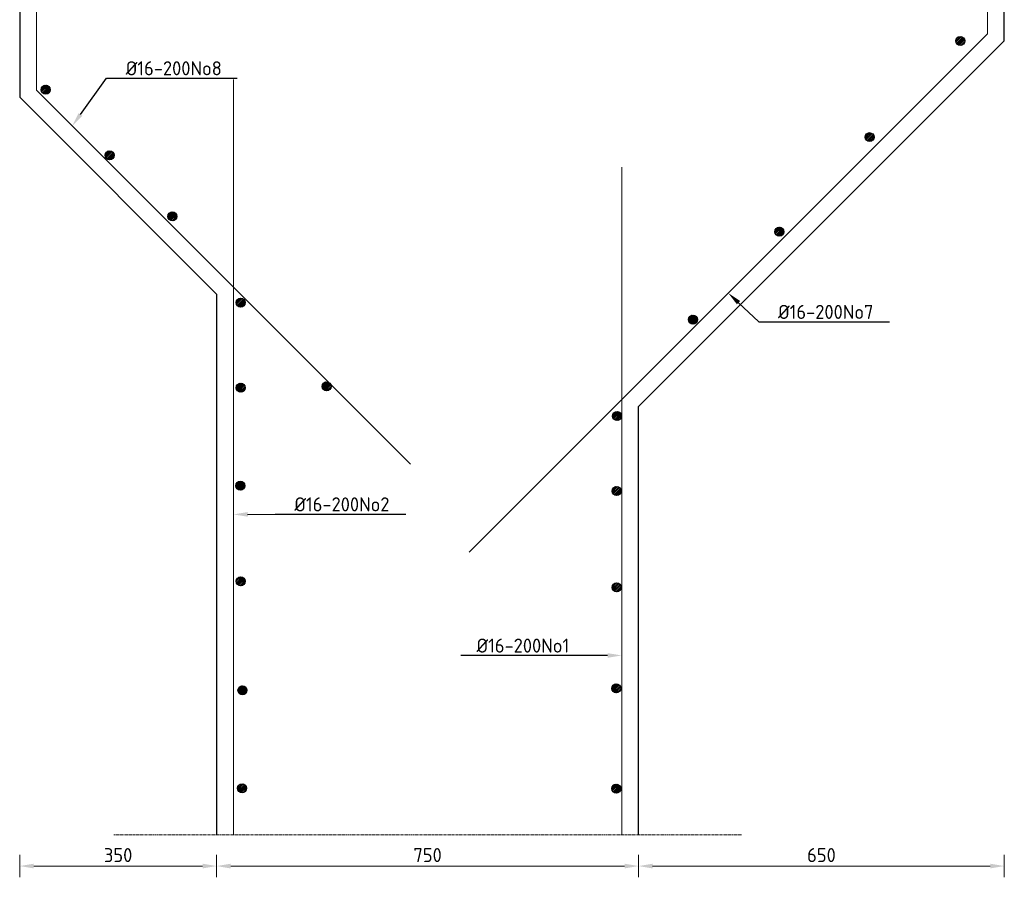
# Model space of a CAD drawing. Header units: millimetres. Extents: x -8028558 to 327273, y -63352 to 83293.
# Tile 138 of 195: x 249222 to 250972, y -15988 to -14464. Entities that reach past the tile are written whole.
import ezdxf
from ezdxf import colors
from ezdxf.entities.mleader import LeaderData, LeaderLine
from ezdxf.math import Vec2, Vec3

# ---------------------------------------------------------------- set-up
doc = ezdxf.new("R2010")
doc.units = ezdxf.units.MM
doc.linetypes.add('XX-AFBREEK', pattern=[7, 4, -1, 1, -1])
for name, color, linetype, lineweight in [('B-CO-BC-AFBREEKLIJN-G', 7, 'XX-AFBREEK', 18), ('B-CO-BC-BETONVORM-GD', 90, 'Continuous', 25), ('B-CO-BC-BETONVORM-M', 7, 'Continuous', 18), ('B-CO-BC-WAPENING-GD', 130, 'Continuous', 25), ('B-CO-BC-WAPENING_HOOFDWAPENING-G', 170, 'Continuous', 18), ('B-CO-SC-STAALVORM-AD', 252, 'Continuous', 18), ('X-XX-AL-VERWIJZING-T25', 7, 'Continuous', 25)]:
    doc.layers.add(name, color=color, linetype=linetype, lineweight=lineweight)
doc.styles.add('NLCS-ISO-MM10-T25', font='NLCS-ISO.ttf', dxfattribs={"height": 25})
doc.dimstyles.new('NLCS-MM10-T25-PIJL_L0_H0', dxfattribs={"dimscale": 10, "dimtxt": 2.5, "dimasz": 2.5, "dimexe": 2, "dimexo": 2, "dimgap": 0.7, "dimtad": 1, "dimdec": 0, "dimzin": 0, "dimdsep": 46, "dimtxsty": 'NLCS-ISO-MM10-T25', "dimcen": 0, "dimdle": 2, "dimclrd": 256, "dimclre": 256, "dimclrt": 256, "dimadec": 0, "dimazin": 0, "dimtfac": 1, "dimtdec": 3, "dimtofl": 0, "dimtmove": 0, "dimatfit": 3, "dimfxl": 2, "dimfxlon": 1, "dimtfillclr": 256, "dimtolj": 1, "dimtzin": 0, "dimlwd": -1, "dimlwe": -1, "dimarcsym": 0})
pattern_1 = [(45, (0, 0), (-2.828427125, 2.828427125), []), (45, (0, 2.4284), (-2.828427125, 2.828427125), []), (45, (0, 2.5284), (-2.828427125, 2.828427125), []), (45, (0, 2.6284), (-2.828427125, 2.828427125), [])]

# ---------------------------------------------------------------- blocks, each defined once
blk = doc.blocks.new('*D1856')
at = {"layer": 'B-CO-BC-BETONVORM-M', "transparency": 16777216}
for p, q in [((249572, -15948.2), (249572, -15988.2)), ((250322, -15948.2), (250322, -15988.2)), ((249597, -15968.2), (250297, -15968.2))]:
    blk.add_line(p, q, dxfattribs=at)
for points in [[(249597, -15964), (249597, -15972.4), (249572, -15968.2)], [(250297, -15964), (250297, -15972.4), (250322, -15968.2)]]:
    blk.add_solid(points, dxfattribs=at)
at = {"layer": 'B-CO-BC-BETONVORM-M', "transparency": 16777216, "insert": (249947, -15948.7), "char_height": 25, "attachment_point": 5, "style": 'NLCS-ISO-MM10-T25'}
blk.add_mtext('\\A1;750', dxfattribs=at)
blk = doc.blocks.new('*D1839')
at = {"layer": 'B-CO-BC-BETONVORM-M', "transparency": 16777216}
for p, q in [((250322, -15948.2), (250322, -15988.2)), ((250972, -15948.2), (250972, -15988.2)), ((250347, -15968.2), (250947, -15968.2))]:
    blk.add_line(p, q, dxfattribs=at)
for points in [[(250347, -15964), (250347, -15972.4), (250322, -15968.2)], [(250947, -15964), (250947, -15972.4), (250972, -15968.2)]]:
    blk.add_solid(points, dxfattribs=at)
at = {"layer": 'B-CO-BC-BETONVORM-M', "transparency": 16777216, "insert": (250647, -15948.7), "char_height": 25, "attachment_point": 5, "style": 'NLCS-ISO-MM10-T25'}
blk.add_mtext('\\A1;650', dxfattribs=at)
blk = doc.blocks.new('*D1840')
at = {"layer": 'B-CO-BC-BETONVORM-M', "transparency": 16777216}
for p, q in [((249222, -15948.2), (249222, -15988.2)), ((249572, -15948.2), (249572, -15988.2)), ((249247, -15968.2), (249547, -15968.2))]:
    blk.add_line(p, q, dxfattribs=at)
for points in [[(249247, -15964), (249247, -15972.4), (249222, -15968.2)], [(249547, -15964), (249547, -15972.4), (249572, -15968.2)]]:
    blk.add_solid(points, dxfattribs=at)
at = {"layer": 'B-CO-BC-BETONVORM-M', "transparency": 16777216, "insert": (249397, -15948.7), "char_height": 25, "attachment_point": 5, "style": 'NLCS-ISO-MM10-T25'}
blk.add_mtext('\\A1;350', dxfattribs=at)

msp = doc.modelspace()

# ---------------------------------------------------------------- hatches: boundary and pattern name
at = {"layer": 'B-CO-SC-STAALVORM-AD'}
h = msp.add_hatch(dxfattribs=at)
h.set_pattern_fill('ACO-STAAL', color=256, pattern_type=2)
h.set_pattern_definition([(45, (111.9802, 102.1186), (-2.828427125, 2.828427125), []), (45, (111.9802, 104.547), (-2.828427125, 2.828427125), []), (45, (111.9802, 104.647), (-2.828427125, 2.828427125), []), (45, (111.9802, 104.747), (-2.828427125, 2.828427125), [])])
h.paths.add_polyline_path([(250901.7, -14501.3, 1), (250885.7, -14501.3, 1)])
h = msp.add_hatch(dxfattribs=at)
h.set_pattern_fill('ACO-STAAL', color=256, pattern_type=2)
h.set_pattern_definition(pattern_1)
h.paths.add_polyline_path([(249276.3, -14588, 1), (249260.3, -14588, 1)])
h = msp.add_hatch(dxfattribs=at)
h.set_pattern_fill('ACO-STAAL', color=256, pattern_type=2)
h.set_pattern_definition([(45, (65.6437, 76.0958), (-2.828427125, 2.828427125), []), (45, (65.6437, 78.524), (-2.828427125, 2.828427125), []), (45, (65.6437, 78.624), (-2.828427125, 2.828427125), []), (45, (65.6437, 78.724), (-2.828427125, 2.828427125), [])])
h.paths.add_polyline_path([(250740.5, -14672.4, 1), (250724.5, -14672.4, 1)])
h = msp.add_hatch(dxfattribs=at)
h.set_pattern_fill('ACO-STAAL', color=256, pattern_type=2)
h.set_pattern_definition(pattern_1)
h.paths.add_polyline_path([(249389.8, -14704.6, 1), (249373.8, -14704.6, 1)])
h = msp.add_hatch(dxfattribs=at)
h.set_pattern_fill('ACO-STAAL', color=256, pattern_type=2)
h.set_pattern_definition(pattern_1)
h.paths.add_polyline_path([(249501.5, -14813.2, 1), (249485.5, -14813.2, 1)])
h = msp.add_hatch(dxfattribs=at)
h.set_pattern_fill('ACO-STAAL', color=256, pattern_type=2)
h.set_pattern_definition([(45, (23.2444, 28.119), (-2.828427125, 2.828427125), []), (45, (23.2444, 30.5473), (-2.828427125, 2.828427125), []), (45, (23.2444, 30.6473), (-2.828427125, 2.828427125), []), (45, (23.2444, 30.7473), (-2.828427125, 2.828427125), [])])
h.paths.add_polyline_path([(250580.2, -14840.5, 1), (250564.2, -14840.5, 1)])
h = msp.add_hatch(dxfattribs=at)
h.set_pattern_fill('ACO-STAAL', color=256, pattern_type=2)
h.set_pattern_definition(pattern_1)
h.paths.add_polyline_path([(249622.7, -14966.6, 1), (249606.7, -14966.6, 1)])
h = msp.add_hatch(dxfattribs=at)
h.set_pattern_fill('ACO-STAAL', color=256, pattern_type=2)
h.set_pattern_definition(pattern_1)
h.paths.add_polyline_path([(250426.6, -14996.7, 1), (250410.6, -14996.7, 1)])
h = msp.add_hatch(dxfattribs=at)
h.set_pattern_fill('ACO-STAAL', color=256, pattern_type=2)
h.set_pattern_definition(pattern_1)
h.paths.add_polyline_path([(249623, -15117.8, 1), (249607, -15117.8, 1)])
h = msp.add_hatch(dxfattribs=at)
h.set_pattern_fill('ACO-STAAL', color=256, pattern_type=2)
h.set_pattern_definition(pattern_1)
h.paths.add_polyline_path([(249775.4, -15115.5, 1), (249759.4, -15115.5, 1)])
h = msp.add_hatch(dxfattribs=at)
h.set_pattern_fill('ACO-STAAL', color=256, pattern_type=2)
h.set_pattern_definition(pattern_1)
h.paths.add_polyline_path([(250291.8, -15168.3, 1), (250275.8, -15168.3, 1)])
h = msp.add_hatch(dxfattribs=at)
h.set_pattern_fill('ACO-STAAL', color=256, pattern_type=2)
h.set_pattern_definition(pattern_1)
h.paths.add_polyline_path([(249622.2, -15292.1, 1), (249606.2, -15292.1, 1)])
h = msp.add_hatch(dxfattribs=at)
h.set_pattern_fill('ACO-STAAL', color=256, pattern_type=2)
h.set_pattern_definition(pattern_1)
h.paths.add_polyline_path([(250291, -15301.5, 1), (250275, -15301.5, 1)])
h = msp.add_hatch(dxfattribs=at)
h.set_pattern_fill('ACO-STAAL', color=256, pattern_type=2)
h.set_pattern_definition(pattern_1)
h.paths.add_polyline_path([(249623, -15462, 1), (249607, -15462, 1)])
h = msp.add_hatch(dxfattribs=at)
h.set_pattern_fill('ACO-STAAL', color=256, pattern_type=2)
h.set_pattern_definition(pattern_1)
h.paths.add_polyline_path([(250291, -15472.7, 1), (250275, -15472.7, 1)])
h = msp.add_hatch(dxfattribs=at)
h.set_pattern_fill('ACO-STAAL', color=256, pattern_type=2)
h.set_pattern_definition(pattern_1)
h.paths.add_polyline_path([(250290.2, -15652.5, 1), (250274.2, -15652.5, 1)])
h = msp.add_hatch(dxfattribs=at)
h.set_pattern_fill('ACO-STAAL', color=256, pattern_type=2)
h.set_pattern_definition(pattern_1)
h.paths.add_polyline_path([(249626, -15655.7, 1), (249610, -15655.7, 1)])
h = msp.add_hatch(dxfattribs=at)
h.set_pattern_fill('ACO-STAAL', color=256, pattern_type=2)
h.set_pattern_definition(pattern_1)
h.paths.add_polyline_path([(249625.3, -15829.8, 1), (249609.3, -15829.8, 1)])
h = msp.add_hatch(dxfattribs=at)
h.set_pattern_fill('ACO-STAAL', color=256, pattern_type=2)
h.set_pattern_definition(pattern_1)
h.paths.add_polyline_path([(250290.2, -15830.5, 1), (250274.2, -15830.5, 1)])

# ---------------------------------------------------------------- linework, layer by layer
at = {"layer": 'B-CO-BC-AFBREEKLIJN-G', "flags": 128}
msp.add_lwpolyline([(250504.9, -15912.4), (249389.2, -15912.4)], dxfattribs=at)
at = {"layer": 'B-CO-BC-BETONVORM-GD', "flags": 128}
for points in [[(250787.6, -13486.7), (250172, -13507.4), (249572, -13507.4), (249572, -13920.4), (249412, -13920.4), (249382, -13880.4), (249222, -13888.4), (249222, -14601.4), (249572, -14951.4), (249572, -15912.4)], [(250322, -15912.4), (250322, -15151.4), (250972, -14501.4), (250972, -13589.9), (250897.6, -13523.4)]]:
    msp.add_lwpolyline(points, dxfattribs=at)
at = {"layer": 'B-CO-BC-WAPENING-GD'}
for centre in [(250893.7, -14501.3), (249268.3, -14588), (250732.5, -14672.4), (249381.8, -14704.6), (249493.5, -14813.2), (250572.2, -14840.5), (249614.7, -14966.6), (250418.6, -14996.7), (249615, -15117.8), (249767.4, -15115.5), (250283.8, -15168.3), (249614.2, -15292.1), (250283, -15301.5), (249615, -15462), (250283, -15472.7), (250282.2, -15652.5), (249618, -15655.7), (249617.3, -15829.8), (250282.2, -15830.5)]:
    msp.add_circle(centre, 8, dxfattribs=at)
at = {"layer": 'B-CO-BC-WAPENING_HOOFDWAPENING-G', "flags": 128}
for points in [[(249940.4, -13950.4), (249282, -13950.3, 0.414214), (249252, -13980.3), (249252, -14588.9), (249916.7, -15253.7)], [(250020.7, -15410.2), (250942, -14488.9), (250942, -14017.2, 0.414214), (250912, -13987.2), (249803.8, -13987.4)]]:
    msp.add_lwpolyline(points, format="xyb", dxfattribs=at)
for points in [[(249602, -15912.4), (249602, -14569.7)], [(250292, -14725.8), (250292, -15912.4)]]:
    msp.add_lwpolyline(points, dxfattribs=at)

# ---------------------------------------------------------------- dimensions: what is measured, and where the dimension line sits
at = {"layer": 'B-CO-BC-BETONVORM-M'}
for base, p1, p2, picture, middle in [((250972, -15968.2), (250322, -15912.4), (250972, -14501.4), '*D1839', (250647, -15948.7)), ((249572, -15968.2), (249222, -14601.4), (249572, -15912.4), '*D1840', (249397, -15948.7)), ((250322, -15968.2), (249572, -15912.4), (250322, -15912.4), '*D1856', (249947, -15948.7))]:
    dim = msp.add_linear_dim(base=base, p1=p1, p2=p2, dimstyle='NLCS-MM10-T25-PIJL_L0_H0', dxfattribs=at)
    dim.commit()
    dim.dimension.update_dxf_attribs({"geometry": picture, "text_midpoint": middle})

# ---------------------------------------------------------------- leaders
at = {"layer": 'X-XX-AL-VERWIJZING-T25'}
ml = msp.add_multileader_mtext('Standard', dxfattribs=at)
ml.set_content('Ø16-200No8', color=256, style='NLCS-ISO-MM10-T25')
ml.set_leader_properties(color=256, linetype='ByLayer', lineweight=-1)
ml.build(insert=Vec2(0, 0))
ml.multileader.update_dxf_attribs({"text_left_attachment_type": 5, "text_right_attachment_type": 5, "dogleg_length": 25, "arrow_head_size": 25})
ctx = ml.context
ctx.base_point, ctx.char_height, ctx.arrow_head_size, ctx.landing_gap_size, ctx.plane_origin = Vec3(249401.5, -14567.5), 25, 25, 9, Vec3(249748.7, -14349.3)
ctx.left_attachment, ctx.right_attachment = 5, 5
notes = []
notes.append((ctx, [(0, (1, 1, 0), (249376.5, -14567.5), (1, 0), 25, [(0, [(249315.4, -14652.3)], 0, [])])]))
ctx.mtext.insert, ctx.mtext.flow_direction = Vec3(249410.5, -14537.5), 5
ml = msp.add_multileader_mtext('Standard', dxfattribs=at)
ml.set_content('Ø16-200No7', color=256, style='NLCS-ISO-MM10-T25')
ml.set_leader_properties(color=256, linetype='ByLayer', lineweight=-1)
ml.build(insert=Vec2(0, 0))
ml.multileader.update_dxf_attribs({"text_left_attachment_type": 5, "text_right_attachment_type": 5, "dogleg_length": 25, "arrow_head_size": 25})
ctx = ml.context
ctx.base_point, ctx.char_height, ctx.arrow_head_size, ctx.landing_gap_size, ctx.plane_origin = Vec3(250560.9, -15000.6), 25, 25, 9, Vec3(251186.2, -14473.9)
ctx.left_attachment, ctx.right_attachment = 5, 5
notes.append((ctx, [(0, (1, 1, 0), (250535.9, -15000.6), (1, 0), 25, [(0, [(250481.4, -14949.6)], 0, [])])]))
ctx.mtext.insert, ctx.mtext.flow_direction = Vec3(250569.9, -14970.6), 5
ml = msp.add_multileader_mtext('Standard', dxfattribs=at)
ml.set_content('Ø16-200No2', color=256, style='NLCS-ISO-MM10-T25')
ml.set_leader_properties(color=256, linetype='ByLayer', lineweight=-1)
ml.build(insert=Vec2(0, 0))
ml.multileader.update_dxf_attribs({"text_left_attachment_type": 5, "text_right_attachment_type": 5, "dogleg_length": 25, "arrow_head_size": 25})
ctx = ml.context
ctx.base_point, ctx.char_height, ctx.arrow_head_size, ctx.landing_gap_size, ctx.plane_origin = Vec3(249701.2, -15342.7), 25, 25, 9, Vec3(250035.3, -15040.1)
ctx.left_attachment, ctx.right_attachment = 5, 5
notes.append((ctx, [(0, (1, 1, 0), (249676.2, -15342.7), (1, 0), 25, [(0, [(249602, -15343.1)], 0, [])])]))
ctx.mtext.insert, ctx.mtext.flow_direction = Vec3(249710.2, -15312.7), 5
ml = msp.add_multileader_mtext('Standard', dxfattribs=at)
ml.set_content('Ø16-200No1', color=256, style='NLCS-ISO-MM10-T25')
ml.set_leader_properties(color=256, linetype='ByLayer', lineweight=-1)
ml.build(insert=Vec2(0, 0))
ml.multileader.update_dxf_attribs({"text_left_attachment_type": 5, "text_right_attachment_type": 5, "dogleg_length": 25, "arrow_head_size": 25})
ctx = ml.context
ctx.base_point, ctx.char_height, ctx.arrow_head_size, ctx.landing_gap_size, ctx.plane_origin = Vec3(250024.9, -15593.8), 25, 25, 9, Vec3(250725.3, -15114.9)
ctx.left_attachment, ctx.right_attachment = 5, 5
notes.append((ctx, [(1, (1, 1, 0), (250237.9, -15593.8), (-1, 0), 25, [(0, [(250292, -15593.8)], 0, [])])]))
ctx.mtext.insert, ctx.mtext.flow_direction = Vec3(250033.9, -15563.8), 5
for ctx, leaders in notes:
    for number, flags, end, landing, length, lines in leaders:
        leader = LeaderData()
        leader.index, (leader.has_last_leader_line, leader.has_dogleg_vector, leader.attachment_direction) = number, flags
        leader.last_leader_point, leader.dogleg_vector, leader.dogleg_length = Vec3(end), Vec3(landing), length
        for number, points, colour, breaks in lines:
            line = LeaderLine()
            line.index, line.vertices, line.color, line.breaks = number, Vec3.list(points), colors.encode_raw_color(colour), breaks
            leader.lines.append(line)
        ctx.leaders.append(leader)

doc.saveas('drawing.dxf')
